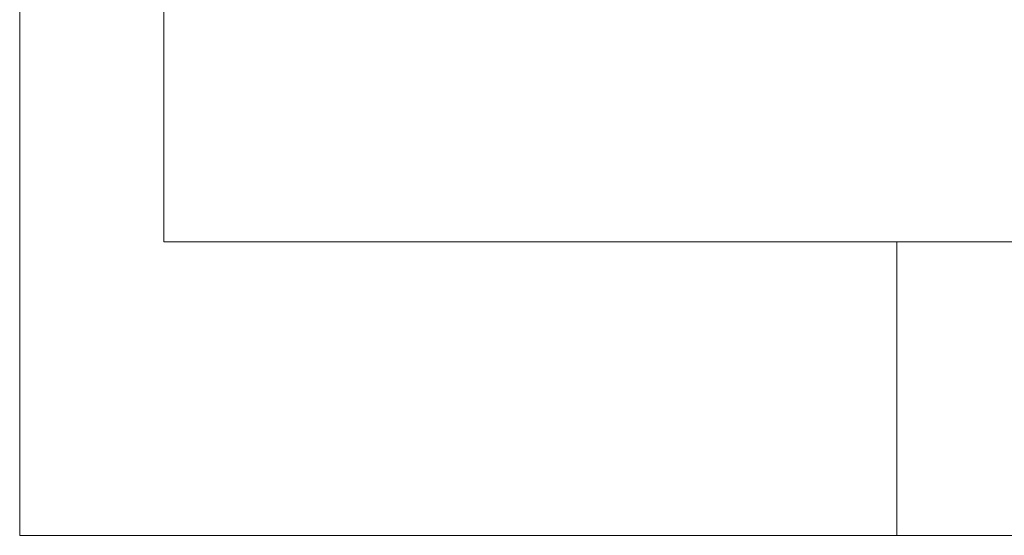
# Model space of a CAD drawing. Header units: inches. Extents: x 0.8 to 33.2, y 0.3 to 21.8.
# Tile 7 of 52: x 7.295 to 7.4293, y 7.4884 to 7.5588. Entities that reach past the tile are written whole.
import ezdxf

# ---------------------------------------------------------------- set-up
doc = ezdxf.new("R2010")
doc.units = ezdxf.units.IN
doc.header["$MEASUREMENT"] = 0

msp = doc.modelspace()

# ---------------------------------------------------------------- linework, layer by layer
at = {"color": 7, "linetype": 'Continuous', "lineweight": 15}
for p, q in [((7.29498, 8.04837), (7.29498, 7.48839)), ((7.31467, 7.52846), (7.31467, 8.02246)), ((7.31467, 7.52846), (8.52767, 7.52846)), ((7.41467, 7.48839), (7.41467, 7.52846)), ((7.29498, 7.48839), (8.54998, 7.48839))]:
    msp.add_line(p, q, dxfattribs=at)

doc.saveas('drawing.dxf')
